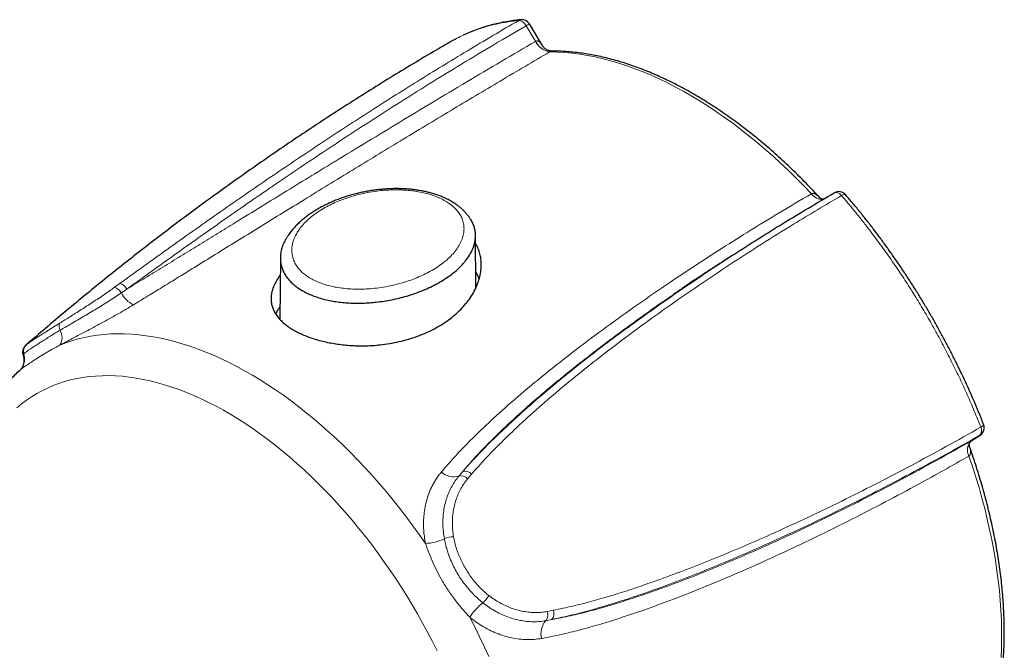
# Model space of a CAD drawing. Header units: millimetres. Extents: x 8 to 1010, y 12 to 2700.
# Tile 4 of 68: x 770 to 826, y 211 to 247. Entities that reach past the tile are written whole.
import ezdxf

# ---------------------------------------------------------------- set-up
doc = ezdxf.new("R2010")
doc.units = ezdxf.units.MM

msp = doc.modelspace()

# ---------------------------------------------------------------- linework, layer by layer
at = {"color": 7, "linetype": 'Continuous', "lineweight": 30}
for p, q in [((800.032, 245.336), (799.275, 246.598)), ((796.249, 231.696), (796.221, 234.633)), ((785.19, 233.372), (785.157, 229.89)), ((810.767, 233.525), (810.289, 233.216)), ((770.487, 227.013), (770.483, 227.009)), ((824.246, 223.017), (824.745, 223.341))]:
    msp.add_line(p, q, dxfattribs=at)
at = {"color": 8, "linetype": 'Continuous', "lineweight": 0}
for p, q in [((799.616, 245.618), (799.088, 246.497)), ((799.612, 245.615), (799.616, 245.618)), ((800.416, 245.019), (800.414, 245.018)), ((815.206, 236.986), (815.208, 236.987)), ((775.818, 231.7), (776.121, 231.919)), ((776.514, 231.596), (776.202, 231.383)), ((770.813, 228.429), (770.841, 228.452)), ((824.232, 223.009), (824.73, 223.331)), ((824.745, 223.341), (824.73, 223.331)), ((824.228, 223.006), (824.232, 223.009)), ((824.232, 223.009), (824.245, 223.018)), ((824.114, 222.153), (824.112, 222.153)), ((795.283, 221.022), (795.504, 221.284)), ((795.996, 221.127), (795.773, 220.864)), ((800.279, 213.359), (800.621, 213.424)), ((800.537, 212.902), (800.197, 212.837))]:
    msp.add_line(p, q, dxfattribs=at)
at = {"color": 8, "linetype": 'Continuous', "lineweight": 0, "flags": 128}
for points in [[(798.667, 246.796), (798.74, 246.827), (798.798, 246.838)], [(815.206, 236.986), (814.778, 237.436), (814.346, 237.875), (813.909, 238.304), (813.469, 238.721), (813.024, 239.128), (812.577, 239.522), (812.127, 239.905), (811.674, 240.276), (811.219, 240.634), (810.762, 240.98), (810.303, 241.313), (809.842, 241.632), (809.381, 241.939), (808.919, 242.232), (808.456, 242.511), (807.994, 242.776), (807.531, 243.027), (807.069, 243.264), (806.608, 243.486), (806.148, 243.694), (805.69, 243.887), (805.233, 244.066), (804.778, 244.229), (804.326, 244.377), (803.876, 244.51), (803.43, 244.628), (802.987, 244.73), (802.547, 244.817), (802.112, 244.888), (801.68, 244.944), (801.253, 244.985), (800.831, 245.009), (800.414, 245.018)], [(816.914, 236.887), (816.861, 236.942), (816.806, 236.989), (816.75, 237.026), (816.693, 237.052), (816.638, 237.068), (816.586, 237.071), (816.539, 237.063), (816.497, 237.044)], [(817.134, 236.941), (817.118, 236.952), (817.084, 236.955), (817.037, 236.945), (816.98, 236.922), (816.914, 236.887)], [(772.725, 228.427), (773.061, 228.558), (773.405, 228.674), (773.756, 228.775), (774.114, 228.861), (774.478, 228.933), (774.849, 228.989), (775.226, 229.03), (775.608, 229.057), (775.997, 229.068), (776.39, 229.064), (776.789, 229.045), (777.192, 229.011), (777.6, 228.962), (778.012, 228.897), (778.428, 228.818), (778.847, 228.724), (779.27, 228.615), (779.695, 228.491), (780.124, 228.353), (780.554, 228.2), (780.987, 228.032), (781.421, 227.85), (781.857, 227.654), (782.294, 227.444), (782.732, 227.22), (783.17, 226.982), (783.609, 226.73), (784.047, 226.465), (784.485, 226.187), (784.922, 225.895), (785.359, 225.591), (785.793, 225.274), (786.226, 224.945), (786.658, 224.603), (787.086, 224.25), (787.513, 223.885), (787.936, 223.508), (788.356, 223.121), (788.773, 222.722), (789.186, 222.313), (789.594, 221.894), (789.999, 221.464), (790.398, 221.025), (790.793, 220.577), (791.182, 220.119), (791.566, 219.653), (791.945, 219.179), (792.317, 218.696), (792.683, 218.205), (793.042, 217.708), (793.394, 217.203)], [(794.056, 211.127), (793.791, 211.656), (793.517, 212.181), (793.234, 212.703), (792.943, 213.22), (792.643, 213.733), (792.336, 214.241), (792.02, 214.743), (791.697, 215.239), (791.367, 215.729), (791.03, 216.213), (790.686, 216.689), (790.335, 217.158), (789.979, 217.62), (789.616, 218.073), (789.247, 218.518), (788.873, 218.955), (788.494, 219.382), (788.11, 219.8), (787.722, 220.208), (787.329, 220.606), (786.933, 220.994), (786.532, 221.371), (786.129, 221.737), (785.722, 222.092), (785.312, 222.436), (784.9, 222.767), (784.486, 223.087), (784.071, 223.395), (783.654, 223.69), (783.235, 223.972), (782.816, 224.242), (782.396, 224.498), (781.977, 224.741), (781.557, 224.971), (781.138, 225.187), (780.719, 225.389), (780.302, 225.577), (779.886, 225.751), (779.472, 225.911), (779.06, 226.056), (778.65, 226.187), (778.243, 226.303), (777.839, 226.404), (777.438, 226.491), (777.041, 226.563), (776.648, 226.62), (776.259, 226.662), (775.874, 226.689), (775.495, 226.701), (775.12, 226.698), (774.751, 226.68), (774.388, 226.647), (774.03, 226.599), (773.679, 226.536), (773.334, 226.458), (772.996, 226.366), (772.666, 226.259), (772.342, 226.137), (772.026, 226), (771.717, 225.849), (771.417, 225.684), (771.125, 225.504)], [(771.125, 225.504), (770.841, 225.311), (770.566, 225.103), (770.3, 224.882)], [(824.778, 223.789), (824.841, 223.829), (824.891, 223.865), (824.924, 223.898), (824.939, 223.925), (824.939, 223.943)], [(825.928, 210.75), (825.951, 211.271), (825.961, 211.799), (825.96, 212.334), (825.946, 212.876), (825.92, 213.424), (825.882, 213.979), (825.832, 214.539), (825.77, 215.104), (825.696, 215.674), (825.61, 216.249), (825.513, 216.827), (825.403, 217.41), (825.282, 217.995), (825.149, 218.584), (825.004, 219.175), (824.848, 219.768), (824.681, 220.363), (824.503, 220.959), (824.313, 221.555), (824.112, 222.153)], [(795.898, 213.032), (796.18, 212.482), (796.452, 211.928), (796.715, 211.371), (796.969, 210.811)]]:
    msp.add_lwpolyline(points, dxfattribs=at)
at = {"color": 8, "linetype": 'Continuous', "lineweight": 0}
for centre, radius, start, end in [((798.615, 246.276), 0.522, 25.0507, 84.2415), ((799.962, 245.098), 1.649, 114.6111, 121.9948), ((800.589, 246.091), 1.086, 205.9453, 260.7654), ((800.591, 246.087), 1.083, 205.7156, 260.6643), ((815.84, 237.46), 0.791, 216.7837, 271.7204), ((815.841, 237.462), 0.792, 216.8929, 271.9011), ((775.597, 231.041), 0.695, 29.4538, 71.4088), ((775.908, 231.26), 0.693, 29.0283, 72.0673), ((777.473, 231.994), 1.41, 205.6706, 245.5967), ((773.093, 229.489), 0.413, 153.629, 211.9744), ((772.024, 228.864), 0.826, 328.0415, 29.4863), ((771.165, 228.08), 0.494, 130.999, 196.3551), ((769.76, 227.658), 0.973, 324.9404, 16.8756), ((824.448, 223.592), 0.385, 317.2348, 30.7661), ((824.769, 222.498), 0.742, 136.7939, 207.7589), ((824.772, 222.498), 0.743, 136.5949, 207.6277), ((794.988, 221.966), 0.989, 225.9062, 287.3013), ((795.387, 220.505), 0.527, 42.9237, 101.4306), ((795.616, 220.786), 0.51, 41.8901, 102.685), ((793.233, 220.038), 2.84, 273.2628, 295.621), ((795.048, 215.982), 1.607, 92.485, 111.453), ((798.693, 211.249), 3.315, 128.3041, 147.4586), ((795.335, 215.271), 1.927, 312.5239, 328.3617), ((799.728, 213.179), 0.58, 323.8997, 18.071), ((800.091, 213.241), 0.56, 322.7653, 19.064), ((800.993, 212.117), 1.074, 137.8946, 195.3354)]:
    msp.add_arc(centre, radius, start, end, dxfattribs=at)
at = {"color": 7, "linetype": 'Continuous', "lineweight": 30}
for centre, start, end in [((798.846, 246.341), 30.9813, 95.5076), ((816.755, 236.616), 40.711, 120.1663), ((824.474, 223.76), 302.9467, 21.3628)]:
    msp.add_arc(centre, 0.5, start, end, dxfattribs=at)
at = {"color": 8, "linetype": 'Continuous', "lineweight": 0}
for points, knots in [([(776.121, 231.919), (776.364, 232.095), (776.85, 232.446), (777.572, 232.966), (778.289, 233.481), (779.24, 234.162), (780.418, 235), (781.822, 235.987), (783.217, 236.957), (784.607, 237.911), (785.993, 238.85), (787.376, 239.774), (788.755, 240.681), (790.142, 241.581), (791.537, 242.472), (792.942, 243.354), (794.344, 244.22), (795.765, 245.083), (797.207, 245.944), (798.18, 246.512), (798.667, 246.796)], [0, 0, 0, 0, 0.0305808, 0.061163, 0.091809, 0.1224556, 0.1837423, 0.2450318, 0.3064518, 0.3678726, 0.4294967, 0.4911212, 0.552797, 0.614473, 0.6776968, 0.7409207, 0.8041816, 0.8674426, 0.9337166, 1, 1, 1, 1]), ([(798.667, 246.796), (798.54, 246.782), (798.211, 246.747), (797.69, 246.661), (797.107, 246.53), (796.539, 246.366), (795.987, 246.167), (795.5, 245.959), (795.205, 245.805), (795.081, 245.739)], [0, 0, 0, 0, 0.098229, 0.255258, 0.412503, 0.570402, 0.728521, 0.885658, 1, 1, 1, 1]), ([(799.088, 246.497), (798.48, 246.142), (797.264, 245.432), (795.435, 244.332), (793.602, 243.206), (791.764, 242.051), (789.921, 240.868), (788.222, 239.756), (786.67, 238.721), (785.263, 237.77), (783.851, 236.802), (782.544, 235.895), (781.344, 235.052), (780.251, 234.279), (779.15, 233.494), (778.159, 232.783), (777.281, 232.15), (776.769, 231.781), (776.514, 231.596)], [0, 0, 0, 0, 0.082599, 0.165202, 0.2478, 0.330462, 0.41313, 0.49579, 0.558248, 0.620715, 0.683178, 0.745631, 0.793155, 0.840689, 0.888216, 0.93573, 0.967865, 1, 1, 1, 1]), ([(776.514, 231.596), (776.856, 231.805), (777.542, 232.223), (778.553, 232.842), (779.553, 233.457), (780.542, 234.067), (781.523, 234.671), (782.657, 235.37), (783.942, 236.162), (785.373, 237.042), (786.793, 237.913), (787.76, 238.504), (788.871, 239.183), (790.123, 239.945), (791.947, 241.05), (793.814, 242.175), (795.724, 243.317), (797.676, 244.477), (798.967, 245.236), (799.612, 245.615)], [0, 0, 0, 0, 0.040962, 0.081941, 0.122944, 0.163964, 0.204983, 0.245972, 0.307249, 0.368535, 0.429824, 0.491105, 0.494693, 0.575173, 0.655658, 0.736139, 0.824091, 0.912047, 1, 1, 1, 1]), ([(799.616, 245.618), (799.637, 245.626), (799.682, 245.645), (799.749, 245.63), (799.809, 245.599), (799.877, 245.545), (799.953, 245.458), (800.008, 245.381), (800.032, 245.337), (800.032, 245.336)], [0, 0, 0, 0, 0.1249188, 0.27121, 0.3901087, 0.5120284, 0.7522879, 0.9980816, 1, 1, 1, 1]), ([(800.414, 245.018), (799.951, 244.746), (799.024, 244.201), (797.625, 243.372), (796.22, 242.536), (794.808, 241.691), (793.389, 240.837), (791.992, 239.991), (790.616, 239.155), (789.262, 238.329), (787.9, 237.495), (786.587, 236.688), (785.323, 235.91), (784.109, 235.16), (782.885, 234.404), (781.677, 233.657), (780.485, 232.92), (779.437, 232.273), (778.509, 231.702), (777.705, 231.208), (777.162, 230.876), (776.89, 230.71)], [0, 0, 0, 0, 0.062022, 0.12405, 0.186078, 0.248105, 0.310157, 0.372208, 0.43047, 0.488731, 0.547023, 0.605315, 0.656245, 0.707175, 0.758151, 0.809127, 0.856769, 0.904411, 0.936274, 0.968141, 1, 1, 1, 1]), ([(800.518, 245.062), (800.515, 245.062), (800.506, 245.063), (800.475, 245.052), (800.434, 245.029), (800.416, 245.019)], [0, 0, 0, 0, 0.20454, 0.63651, 1, 1, 1, 1]), ([(786.905, 232.2), (787.004, 232.146), (787.202, 232.04), (787.538, 231.908), (787.894, 231.797), (788.27, 231.712), (788.659, 231.649), (789.07, 231.608), (789.499, 231.59), (789.941, 231.596), (790.41, 231.627), (790.9, 231.687), (791.405, 231.778), (791.877, 231.89), (792.316, 232.02), (792.72, 232.163), (793.106, 232.321), (793.488, 232.504), (793.861, 232.711), (794.218, 232.944), (794.541, 233.194), (794.83, 233.459), (795.079, 233.741), (795.285, 234.037), (795.441, 234.342), (795.539, 234.645), (795.579, 234.94), (795.567, 235.227), (795.502, 235.496), (795.391, 235.745), (795.242, 235.972), (795.05, 236.189), (794.813, 236.392), (794.534, 236.577), (794.227, 236.738), (793.899, 236.872), (793.559, 236.981), (793.196, 237.071), (792.814, 237.139), (792.419, 237.186), (791.997, 237.213), (791.554, 237.216), (791.092, 237.193), (790.606, 237.144), (790.101, 237.063), (789.584, 236.949), (789.106, 236.812), (788.667, 236.659), (788.266, 236.493), (787.888, 236.31), (787.521, 236.103), (787.171, 235.872), (786.844, 235.615), (786.556, 235.343), (786.324, 235.074), (786.144, 234.812), (786.009, 234.559), (785.91, 234.301), (785.848, 234.032), (785.83, 233.754), (785.863, 233.469), (785.946, 233.202), (786.074, 232.957), (786.237, 232.734), (786.433, 232.533), (786.656, 232.353), (786.822, 232.251), (786.905, 232.2)], [0, 0, 0, 0, 0.013279, 0.026605, 0.039889, 0.053115, 0.066381, 0.079616, 0.094106, 0.108633, 0.123132, 0.140409, 0.157729, 0.175016, 0.190491, 0.20601, 0.221532, 0.237012, 0.254664, 0.272375, 0.290084, 0.307732, 0.325874, 0.344099, 0.362308, 0.380427, 0.396785, 0.413183, 0.429525, 0.443374, 0.457262, 0.471101, 0.485007, 0.498965, 0.512869, 0.525581, 0.538333, 0.55105, 0.564241, 0.577468, 0.590667, 0.605834, 0.62104, 0.636216, 0.654371, 0.672571, 0.690735, 0.706881, 0.723074, 0.739269, 0.755418, 0.773429, 0.791506, 0.809577, 0.82758, 0.84245, 0.857368, 0.872278, 0.887135, 0.903173, 0.919251, 0.935274, 0.948886, 0.962536, 0.976138, 0.988069, 1, 1, 1, 1]), ([(794.3, 221.255), (794.535, 221.529), (795.006, 222.076), (795.753, 222.856), (796.651, 223.741), (797.709, 224.722), (798.933, 225.789), (800.184, 226.822), (801.602, 227.943), (803.188, 229.145), (804.948, 230.419), (806.665, 231.612), (808.333, 232.732), (809.949, 233.783), (811.633, 234.845), (813.384, 235.916), (814.599, 236.629), (815.206, 236.986)], [0, 0, 0, 0, 0.040761, 0.081536, 0.122307, 0.183817, 0.245343, 0.30688, 0.368403, 0.451097, 0.5338, 0.616498, 0.690214, 0.763933, 0.83765, 0.918825, 1, 1, 1, 1]), ([(816.914, 236.887), (816.46, 236.621), (815.553, 236.09), (814.045, 235.177), (812.393, 234.148), (810.598, 232.99), (808.812, 231.795), (807.037, 230.564), (805.275, 229.292), (803.671, 228.081), (802.22, 226.941), (800.924, 225.878), (799.649, 224.778), (798.534, 223.758), (797.576, 222.829), (796.766, 222), (796.252, 221.418), (795.996, 221.127)], [0, 0, 0, 0, 0.061938, 0.123876, 0.206479, 0.289087, 0.37169, 0.454389, 0.537093, 0.619789, 0.682714, 0.745653, 0.808582, 0.871494, 0.914331, 0.957173, 1, 1, 1, 1]), ([(815.208, 236.987), (815.229, 236.995), (815.276, 237.015), (815.354, 237.002), (815.426, 236.973), (815.511, 236.922), (815.603, 236.849), (815.667, 236.78), (815.696, 236.749)], [0, 0, 0, 0, 0.1328686, 0.2907693, 0.41665, 0.5457644, 0.7941604, 1, 1, 1, 1]), ([(824.778, 223.789), (824.703, 223.979), (824.507, 224.473), (824.172, 225.268), (823.768, 226.174), (823.341, 227.077), (822.894, 227.973), (822.426, 228.86), (821.939, 229.738), (821.433, 230.605), (820.905, 231.467), (820.356, 232.323), (819.784, 233.17), (819.196, 234.002), (818.66, 234.725), (818.182, 235.345), (817.766, 235.868), (817.344, 236.383), (817.057, 236.719), (816.914, 236.887)], [0, 0, 0, 0, 0.040384, 0.104986, 0.169588, 0.234548, 0.299509, 0.364268, 0.429071, 0.493875, 0.558633, 0.624881, 0.691177, 0.757472, 0.82372, 0.867733, 0.911747, 0.955874, 1, 1, 1, 1]), ([(772.724, 229.672), (772.818, 229.731), (773.007, 229.849), (773.307, 230.036), (773.617, 230.231), (773.937, 230.434), (774.26, 230.641), (774.587, 230.854), (774.917, 231.073), (775.234, 231.288), (775.536, 231.497), (775.724, 231.632), (775.818, 231.7)], [0, 0, 0, 0, 0.098626, 0.197254, 0.298598, 0.399942, 0.501201, 0.602458, 0.706645, 0.810829, 0.905117, 1, 1, 1, 1]), ([(776.202, 231.383), (776.092, 231.309), (775.87, 231.161), (775.522, 230.937), (775.164, 230.711), (774.802, 230.488), (774.441, 230.271), (774.083, 230.057), (773.726, 229.846), (773.38, 229.644), (773.051, 229.451), (772.846, 229.331), (772.743, 229.27)], [0, 0, 0, 0, 0.099233, 0.199158, 0.301244, 0.404069, 0.503299, 0.603198, 0.705205, 0.807942, 0.903664, 1, 1, 1, 1]), ([(807.37, 231.263), (807.116, 231.089), (806.425, 230.614), (805.306, 229.816), (804.016, 228.87), (802.735, 227.898), (801.467, 226.897), (800.213, 225.865), (798.984, 224.8), (797.982, 223.878), (797.196, 223.113), (796.616, 222.521), (796.048, 221.915), (795.686, 221.494), (795.504, 221.284)], [0, 0, 0, 0, 0.059634, 0.162841, 0.266112, 0.369383, 0.473783, 0.578181, 0.682755, 0.787325, 0.840446, 0.893566, 0.946784, 1, 1, 1, 1]), ([(776.89, 230.71), (776.755, 230.628), (776.485, 230.465), (776.059, 230.219), (775.621, 229.972), (775.177, 229.729), (774.736, 229.491), (774.297, 229.258), (773.859, 229.027), (773.448, 228.811), (773.068, 228.61), (772.84, 228.488), (772.725, 228.427)], [0, 0, 0, 0, 0.100845, 0.20238, 0.306101, 0.410581, 0.511428, 0.612986, 0.716817, 0.821449, 0.910463, 1, 1, 1, 1]), ([(770.841, 228.452), (770.859, 228.466), (770.895, 228.494), (770.98, 228.555), (771.088, 228.63), (771.22, 228.72), (771.373, 228.821), (771.548, 228.935), (771.745, 229.061), (771.944, 229.186), (772.138, 229.308), (772.322, 229.423), (772.517, 229.544), (772.655, 229.629), (772.724, 229.672)], [0, 0, 0, 0, 0.087009, 0.174636, 0.264063, 0.354053, 0.444462, 0.535393, 0.627958, 0.721091, 0.790108, 0.859388, 0.929534, 1, 1, 1, 1]), ([(795.504, 221.284), (795.688, 221.492), (796.056, 221.908), (796.63, 222.509), (797.215, 223.098), (798.011, 223.864), (799.026, 224.793), (800.273, 225.868), (801.539, 226.911), (802.825, 227.925), (803.915, 228.759), (804.58, 229.246), (804.808, 229.413)], [0, 0, 0, 0, 0.066259, 0.132521, 0.198916, 0.265312, 0.398091, 0.530876, 0.663936, 0.796998, 0.930485, 1, 1, 1, 1]), ([(772.743, 229.27), (772.647, 229.213), (772.452, 229.098), (772.181, 228.931), (771.924, 228.77), (771.689, 228.62), (771.475, 228.483), (771.283, 228.359), (771.111, 228.246), (770.976, 228.156), (770.873, 228.084), (770.796, 228.029), (770.733, 227.98), (770.705, 227.954), (770.691, 227.941)], [0, 0, 0, 0, 0.089663, 0.179964, 0.272181, 0.365019, 0.454667, 0.544853, 0.636722, 0.729177, 0.796494, 0.86381, 0.931637, 1, 1, 1, 1]), ([(772.725, 228.427), (772.581, 228.35), (772.29, 228.197), (771.901, 227.966), (771.54, 227.743), (771.222, 227.539), (770.945, 227.356), (770.712, 227.193), (770.556, 227.08), (770.497, 227.023), (770.487, 227.013)], [0, 0, 0, 0, 0.139876, 0.280846, 0.424798, 0.569656, 0.702672, 0.836393, 0.972488, 1, 1, 1, 1]), ([(770.691, 227.941), (770.677, 227.925), (770.649, 227.894), (770.649, 227.881), (770.649, 227.874)], [0, 0, 0, 0, 0.519539, 1, 1, 1, 1]), ([(800.621, 213.424), (800.987, 213.5), (801.718, 213.654), (802.798, 213.932), (803.867, 214.24), (804.923, 214.574), (805.969, 214.93), (807.175, 215.362), (808.539, 215.878), (810.054, 216.485), (811.551, 217.117), (812.568, 217.565), (813.732, 218.089), (815.04, 218.692), (816.932, 219.604), (818.861, 220.572), (820.823, 221.597), (822.82, 222.678), (824.125, 223.419), (824.778, 223.789)], [0, 0, 0, 0, 0.040897, 0.081812, 0.12275, 0.163707, 0.204661, 0.245585, 0.306764, 0.367952, 0.429143, 0.490326, 0.494067, 0.574364, 0.654668, 0.734968, 0.82331, 0.911657, 1, 1, 1, 1]), ([(824.73, 223.331), (824.272, 223.07), (823.356, 222.549), (821.808, 221.696), (820.085, 220.773), (818.18, 219.789), (816.248, 218.828), (814.288, 217.894), (812.299, 216.989), (810.442, 216.189), (808.723, 215.487), (807.148, 214.879), (805.552, 214.307), (804.105, 213.834), (802.814, 213.452), (801.686, 213.15), (800.92, 212.984), (800.537, 212.902)], [0, 0, 0, 0, 0.0619507, 0.1239014, 0.2065216, 0.2891465, 0.3717659, 0.4544798, 0.5371994, 0.6199103, 0.6828252, 0.7457545, 0.8086745, 0.8715767, 0.9143862, 0.9572007, 1, 1, 1, 1]), ([(800.537, 212.902), (800.889, 212.97), (801.594, 213.108), (802.636, 213.365), (803.669, 213.652), (804.691, 213.967), (805.705, 214.305), (806.878, 214.717), (808.205, 215.212), (809.683, 215.799), (811.147, 216.412), (812.144, 216.849), (813.287, 217.361), (814.573, 217.952), (816.442, 218.852), (818.349, 219.809), (820.293, 220.824), (822.274, 221.897), (823.577, 222.637), (824.228, 223.006)], [0, 0, 0, 0, 0.040962, 0.081941, 0.122944, 0.163964, 0.204983, 0.245972, 0.307249, 0.368535, 0.429824, 0.491105, 0.494693, 0.575173, 0.655658, 0.736139, 0.824091, 0.912047, 1, 1, 1, 1]), ([(824.138, 222.694), (824.152, 222.652), (824.183, 222.562), (824.204, 222.445), (824.208, 222.347), (824.199, 222.271), (824.172, 222.199), (824.132, 222.168), (824.114, 222.153)], [0, 0, 0, 0, 0.213357, 0.462863, 0.587067, 0.713825, 0.869231, 1, 1, 1, 1]), ([(824.112, 222.153), (823.645, 221.886), (822.709, 221.354), (821.135, 220.485), (819.388, 219.55), (817.463, 218.556), (815.558, 217.612), (813.673, 216.715), (811.81, 215.867), (810.005, 215.089), (808.261, 214.378), (806.579, 213.736), (805.126, 213.226), (803.909, 212.831), (802.936, 212.536), (801.954, 212.267), (800.963, 212.026), (800.293, 211.897), (799.958, 211.833)], [0, 0, 0, 0, 0.062025, 0.12405, 0.206768, 0.289489, 0.372207, 0.449908, 0.527613, 0.605312, 0.673249, 0.741191, 0.809122, 0.847295, 0.885488, 0.923676, 0.961846, 1, 1, 1, 1]), ([(793.394, 217.203), (793.371, 217.333), (793.326, 217.594), (793.291, 217.984), (793.28, 218.373), (793.299, 218.772), (793.35, 219.176), (793.438, 219.586), (793.562, 219.984), (793.704, 220.321), (793.847, 220.601), (793.984, 220.828), (794.133, 221.048), (794.245, 221.186), (794.3, 221.255)], [0, 0, 0, 0, 0.085624, 0.171249, 0.258771, 0.346294, 0.443748, 0.541202, 0.641312, 0.741423, 0.805705, 0.869988, 0.934994, 1, 1, 1, 1]), ([(794.46, 217.477), (794.44, 217.608), (794.399, 217.871), (794.375, 218.266), (794.381, 218.66), (794.419, 219.045), (794.489, 219.418), (794.59, 219.777), (794.723, 220.126), (794.885, 220.451), (795.07, 220.752), (795.212, 220.932), (795.283, 221.022)], [0, 0, 0, 0, 0.099471, 0.199636, 0.301966, 0.405034, 0.504502, 0.604643, 0.706914, 0.809926, 0.904663, 1, 1, 1, 1]), ([(795.773, 220.864), (795.705, 220.777), (795.568, 220.604), (795.394, 220.319), (795.242, 220.014), (795.119, 219.693), (795.024, 219.361), (794.957, 219.017), (794.918, 218.66), (794.91, 218.3), (794.927, 217.941), (794.961, 217.706), (794.978, 217.587)], [0, 0, 0, 0, 0.098641, 0.197284, 0.298727, 0.400173, 0.500062, 0.599952, 0.702623, 0.805294, 0.902333, 1, 1, 1, 1]), ([(795.898, 213.032), (795.759, 213.183), (795.482, 213.485), (795.086, 213.975), (794.713, 214.492), (794.377, 215.022), (794.081, 215.556), (793.821, 216.093), (793.589, 216.644), (793.459, 217.017), (793.394, 217.203)], [0, 0, 0, 0, 0.126545, 0.253122, 0.383268, 0.513421, 0.633627, 0.753827, 0.876928, 1, 1, 1, 1]), ([(796.638, 213.851), (796.54, 213.932), (796.343, 214.095), (796.062, 214.369), (795.795, 214.665), (795.547, 214.979), (795.322, 215.306), (795.118, 215.646), (794.935, 216), (794.789, 216.334), (794.676, 216.64), (794.589, 216.916), (794.515, 217.196), (794.479, 217.384), (794.46, 217.477)], [0, 0, 0, 0, 0.089979, 0.179964, 0.272489, 0.365018, 0.454935, 0.544852, 0.637016, 0.729177, 0.796365, 0.863551, 0.931776, 1, 1, 1, 1]), ([(794.978, 217.587), (794.999, 217.476), (795.041, 217.255), (795.137, 216.922), (795.256, 216.591), (795.4, 216.263), (795.564, 215.941), (795.751, 215.626), (795.958, 215.32), (796.166, 215.051), (796.368, 214.819), (796.56, 214.621), (796.761, 214.432), (796.905, 214.318), (796.976, 214.26)], [0, 0, 0, 0, 0.087314, 0.174636, 0.26434, 0.354052, 0.444722, 0.535393, 0.628244, 0.721091, 0.790241, 0.859389, 0.929696, 1, 1, 1, 1]), ([(800.197, 212.837), (800.078, 212.819), (799.838, 212.783), (799.47, 212.771), (799.096, 212.793), (798.722, 212.85), (798.353, 212.941), (797.989, 213.064), (797.628, 213.22), (797.28, 213.406), (796.948, 213.615), (796.741, 213.772), (796.638, 213.851)], [0, 0, 0, 0, 0.099233, 0.199158, 0.301244, 0.404069, 0.503299, 0.603198, 0.705205, 0.807942, 0.903664, 1, 1, 1, 1]), ([(796.976, 214.26), (797.074, 214.187), (797.271, 214.042), (797.583, 213.853), (797.907, 213.687), (798.242, 213.548), (798.583, 213.438), (798.932, 213.358), (799.285, 213.309), (799.63, 213.295), (799.963, 213.309), (800.174, 213.342), (800.279, 213.359)], [0, 0, 0, 0, 0.098626, 0.197254, 0.298598, 0.399942, 0.501201, 0.602458, 0.706645, 0.810829, 0.905117, 1, 1, 1, 1]), ([(799.958, 211.833), (799.819, 211.812), (799.542, 211.771), (799.116, 211.759), (798.684, 211.787), (798.251, 211.858), (797.825, 211.969), (797.403, 212.12), (796.984, 212.311), (796.592, 212.533), (796.228, 212.773), (796.008, 212.946), (795.898, 213.032)], [0, 0, 0, 0, 0.10119, 0.20238, 0.306481, 0.41058, 0.511784, 0.612986, 0.717218, 0.821448, 0.910463, 1, 1, 1, 1])]:
    msp.add_open_spline(points, degree=3, knots=knots, dxfattribs=at)
at = {"color": 7, "linetype": 'Continuous', "lineweight": 30}
for points, knots in [([(798.798, 246.837), (798.749, 246.833), (798.568, 246.817), (798.26, 246.775), (797.874, 246.711), (797.496, 246.634), (797.125, 246.543), (796.76, 246.439), (796.401, 246.321), (796.049, 246.189), (795.755, 246.069), (795.581, 245.987), (795.521, 245.959)], [0, 0, 0, 0, 0.041842, 0.15479, 0.268107, 0.380624, 0.492051, 0.603758, 0.715679, 0.827749, 0.939904, 1, 1, 1, 1]), ([(794.768, 245.569), (794.566, 245.452), (793.927, 245.08), (792.857, 244.444), (791.558, 243.656), (790.268, 242.856), (788.986, 242.043), (787.711, 241.217), (786.445, 240.379), (785.187, 239.529), (783.937, 238.667), (782.696, 237.792), (781.463, 236.905), (780.238, 236.006), (779.022, 235.095), (777.815, 234.172), (776.617, 233.237), (775.427, 232.29), (774.247, 231.332), (773.075, 230.361), (771.93, 229.395), (771.18, 228.746), (770.813, 228.429)], [0, 0, 0, 0, 0.023702, 0.075206, 0.126709, 0.178209, 0.229707, 0.281205, 0.332702, 0.384199, 0.435697, 0.487196, 0.538696, 0.590199, 0.641704, 0.693212, 0.744725, 0.796242, 0.847764, 0.899291, 0.950825, 1, 1, 1, 1]), ([(795.081, 245.739), (795.034, 245.716), (794.927, 245.664), (794.826, 245.601), (794.77, 245.566)], [0, 0, 0, 0, 0.441395, 1, 1, 1, 1]), ([(800.517, 245.064), (800.504, 245.063), (800.469, 245.063), (800.399, 245.075), (800.315, 245.1), (800.233, 245.141), (800.166, 245.187), (800.109, 245.237), (800.062, 245.289), (800.042, 245.322), (800.033, 245.337)], [0, 0, 0, 0, 0.079587, 0.216213, 0.360427, 0.507762, 0.628796, 0.749375, 0.886224, 1, 1, 1, 1]), ([(815.699, 236.747), (815.668, 236.782), (815.506, 236.96), (815.209, 237.274), (814.808, 237.689), (814.403, 238.095), (813.994, 238.491), (813.582, 238.877), (813.167, 239.253), (812.748, 239.62), (812.327, 239.976), (811.904, 240.322), (811.478, 240.657), (811.05, 240.981), (810.621, 241.294), (810.19, 241.595), (809.758, 241.885), (809.325, 242.164), (808.891, 242.431), (808.456, 242.685), (808.022, 242.928), (807.587, 243.158), (807.153, 243.375), (806.719, 243.58), (806.286, 243.773), (805.853, 243.952), (805.423, 244.118), (804.993, 244.271), (804.566, 244.411), (804.141, 244.538), (803.717, 244.651), (803.297, 244.751), (802.879, 244.837), (802.465, 244.909), (802.054, 244.968), (801.647, 245.013), (801.243, 245.044), (800.867, 245.061), (800.627, 245.062), (800.518, 245.062)], [0, 0, 0, 0, 0.006581, 0.034292, 0.062005, 0.089722, 0.117442, 0.145165, 0.172892, 0.200623, 0.228357, 0.256094, 0.283836, 0.311582, 0.339331, 0.367084, 0.39484, 0.4226, 0.450363, 0.478128, 0.505896, 0.533666, 0.561436, 0.589207, 0.616977, 0.644745, 0.67251, 0.70027, 0.728023, 0.755769, 0.783504, 0.811227, 0.838934, 0.866625, 0.894296, 0.921944, 0.949568, 0.977163, 1, 1, 1, 1]), ([(795.899, 235.619), (795.869, 235.662), (795.802, 235.759), (795.683, 235.901), (795.544, 236.047), (795.393, 236.184), (795.231, 236.314), (795.058, 236.437), (794.872, 236.552), (794.675, 236.661), (794.468, 236.761), (794.252, 236.852), (794.029, 236.935), (793.801, 237.008), (793.567, 237.072), (793.327, 237.127), (793.079, 237.174), (792.823, 237.213), (792.561, 237.244), (792.294, 237.266), (792.021, 237.279), (791.745, 237.283), (791.466, 237.279), (791.184, 237.265), (790.899, 237.243), (790.611, 237.211), (790.322, 237.17), (790.031, 237.12), (789.741, 237.061), (789.451, 236.992), (789.162, 236.913), (788.876, 236.825), (788.593, 236.728), (788.314, 236.621), (788.041, 236.505), (787.774, 236.38), (787.514, 236.246), (787.262, 236.103), (787.02, 235.952), (786.787, 235.793), (786.567, 235.626), (786.358, 235.452), (786.164, 235.271), (785.983, 235.084), (785.818, 234.892), (785.7, 234.742), (785.643, 234.654), (785.63, 234.635)], [0, 0, 0, 0, 0.01517, 0.034189, 0.053287, 0.072493, 0.091203, 0.110488, 0.1301, 0.149938, 0.169905, 0.189904, 0.209859, 0.229722, 0.2494, 0.269123, 0.289375, 0.309881, 0.330659, 0.351717, 0.373051, 0.394644, 0.416435, 0.438468, 0.46101, 0.483899, 0.50715, 0.530762, 0.554724, 0.579035, 0.603726, 0.628777, 0.654108, 0.679706, 0.70555, 0.731612, 0.757857, 0.784242, 0.810719, 0.837225, 0.863673, 0.890008, 0.916156, 0.942089, 0.967705, 0.992876, 1, 1, 1, 1]), ([(804.808, 229.413), (805.017, 229.568), (805.663, 230.046), (806.756, 230.822), (808.095, 231.752), (809.451, 232.666), (810.825, 233.567), (812.204, 234.448), (813.609, 235.322), (815.04, 236.19), (816.011, 236.759), (816.497, 237.044)], [0, 0, 0, 0, 0.0549019, 0.1695536, 0.2842057, 0.4016481, 0.5190908, 0.6366009, 0.7541112, 0.877047, 1, 1, 1, 1]), ([(815.9, 236.692), (815.898, 236.691), (815.875, 236.688), (815.826, 236.693), (815.773, 236.706), (815.732, 236.725), (815.709, 236.74), (815.698, 236.75), (815.697, 236.75), (815.697, 236.75)], [0, 0, 0, 0, 0.015094, 0.240009, 0.470509, 0.616743, 0.75602, 0.891017, 1, 1, 1, 1]), ([(824.938, 223.942), (824.904, 224.03), (824.795, 224.31), (824.601, 224.784), (824.358, 225.36), (824.106, 225.932), (823.846, 226.5), (823.577, 227.067), (823.3, 227.632), (823.013, 228.196), (822.718, 228.757), (822.416, 229.315), (822.105, 229.869), (821.788, 230.418), (821.464, 230.962), (821.133, 231.499), (820.796, 232.03), (820.453, 232.554), (820.104, 233.073), (819.747, 233.587), (819.383, 234.096), (819.013, 234.599), (818.637, 235.095), (818.255, 235.586), (817.867, 236.068), (817.493, 236.521), (817.247, 236.809), (817.134, 236.941)], [0, 0, 0, 0, 0.018698, 0.060048, 0.101581, 0.142526, 0.183462, 0.224528, 0.265699, 0.306947, 0.348245, 0.389565, 0.430873, 0.472135, 0.513323, 0.55441, 0.595368, 0.636159, 0.676991, 0.718077, 0.759135, 0.800199, 0.841294, 0.882452, 0.923754, 0.964858, 1, 1, 1, 1]), ([(787.628, 231.033), (787.742, 231.005), (787.97, 230.949), (788.329, 230.887), (788.699, 230.841), (789.076, 230.812), (789.458, 230.8), (789.842, 230.803), (790.228, 230.822), (790.633, 230.86), (791.054, 230.916), (791.488, 230.993), (791.915, 231.088), (792.354, 231.206), (792.801, 231.35), (793.25, 231.521), (793.68, 231.711), (794.1, 231.926), (794.469, 232.148), (794.79, 232.369), (795.09, 232.605), (795.334, 232.828), (795.527, 233.034), (795.702, 233.242), (795.89, 233.51), (796.035, 233.789), (796.123, 234.019), (796.173, 234.195), (796.21, 234.392), (796.226, 234.609), (796.211, 234.845), (796.162, 235.083), (796.076, 235.315), (795.987, 235.495), (795.916, 235.592), (795.897, 235.618)], [0, 0, 0, 0, 0.0263187, 0.0528288, 0.0797098, 0.1067632, 0.1337908, 0.1609656, 0.1884236, 0.2160148, 0.2478289, 0.2799813, 0.312296, 0.3449356, 0.382552, 0.4206038, 0.4588673, 0.4975622, 0.5397855, 0.5718229, 0.6039828, 0.647548, 0.6694383, 0.6906144, 0.7331707, 0.7765039, 0.7985698, 0.8206959, 0.8429479, 0.8719285, 0.9012732, 0.9308111, 0.9607625, 0.9897522, 1, 1, 1, 1]), ([(785.635, 234.632), (785.599, 234.584), (785.523, 234.48), (785.419, 234.285), (785.314, 234.05), (785.233, 233.781), (785.189, 233.506), (785.187, 233.246), (785.22, 233.003), (785.281, 232.777), (785.375, 232.553), (785.502, 232.335), (785.661, 232.127), (785.853, 231.927), (786.08, 231.737), (786.327, 231.567), (786.59, 231.419), (786.86, 231.291), (787.153, 231.176), (787.412, 231.092), (787.574, 231.048), (787.628, 231.033)], [0, 0, 0, 0, 0.0373646, 0.0812457, 0.1454172, 0.2103914, 0.2757998, 0.342139, 0.395943, 0.450072, 0.5049333, 0.5602129, 0.6140948, 0.6684278, 0.7237452, 0.7795967, 0.8276741, 0.8761147, 0.92529, 0.9748291, 1, 1, 1, 1]), ([(785.181, 232.375), (785.177, 232.371), (785.093, 232.268), (784.972, 232.071), (784.822, 231.784), (784.725, 231.511), (784.671, 231.245), (784.661, 230.995), (784.689, 230.753), (784.752, 230.527), (784.849, 230.31), (784.978, 230.101), (785.143, 229.896), (785.342, 229.7), (785.57, 229.516), (785.816, 229.35), (786.081, 229.198), (786.361, 229.059), (786.665, 228.93), (786.988, 228.814), (787.325, 228.711), (787.674, 228.622), (788.037, 228.546), (788.418, 228.483), (788.812, 228.435), (789.218, 228.403), (789.631, 228.388), (790.061, 228.39), (790.506, 228.412), (790.996, 228.46), (791.513, 228.538), (792.047, 228.651), (792.564, 228.795), (793.06, 228.967), (793.533, 229.167), (793.979, 229.392), (794.398, 229.643), (794.787, 229.917), (795.144, 230.213), (795.466, 230.527), (795.752, 230.861), (795.998, 231.209), (796.203, 231.571), (796.361, 231.935), (796.471, 232.299), (796.534, 232.646), (796.553, 232.983), (796.532, 233.296), (796.476, 233.596), (796.38, 233.879), (796.296, 234.077), (796.232, 234.176), (796.225, 234.186)], [0, 0, 0, 0, 0.0010442, 0.0260426, 0.0491528, 0.0724203, 0.0937046, 0.1151335, 0.1346999, 0.1543993, 0.1725244, 0.1907731, 0.209436, 0.2282533, 0.2458473, 0.2635827, 0.2797169, 0.2959632, 0.3125603, 0.3292763, 0.3455257, 0.3618785, 0.3785409, 0.395303, 0.4128149, 0.4304276, 0.4483354, 0.4663361, 0.486373, 0.5065222, 0.5311095, 0.5558766, 0.580461, 0.6052037, 0.6297864, 0.6545148, 0.6790965, 0.7038182, 0.7283997, 0.7531217, 0.7777039, 0.8024339, 0.8270178, 0.8517656, 0.874732, 0.8978544, 0.9187588, 0.9398046, 0.9588541, 0.9780326, 0.9976518, 1, 1, 1, 1]), ([(810.29, 233.214), (809.942, 232.988), (809.15, 232.473), (808.177, 231.822), (807.555, 231.391), (807.37, 231.263)], [0, 0, 0, 0, 0.354561, 0.808346, 1, 1, 1, 1]), ([(796.427, 232.178), (796.405, 232.239), (796.355, 232.372), (796.281, 232.497), (796.24, 232.564)], [0, 0, 0, 0, 0.46018, 1, 1, 1, 1]), ([(785.163, 230.586), (785.123, 230.531), (785.026, 230.401), (784.963, 230.27), (784.926, 230.194)], [0, 0, 0, 0, 0.421536, 1, 1, 1, 1]), ([(770.814, 228.429), (770.808, 228.424), (770.796, 228.414), (770.777, 228.395), (770.756, 228.374), (770.734, 228.348), (770.709, 228.315), (770.682, 228.271), (770.657, 228.217), (770.636, 228.152), (770.623, 228.079), (770.622, 228.002), (770.63, 227.932), (770.644, 227.89), (770.65, 227.874)], [0, 0, 0, 0, 0.125618, 0.226245, 0.303598, 0.372419, 0.439055, 0.507072, 0.582661, 0.666121, 0.754501, 0.846056, 0.939669, 1, 1, 1, 1]), ([(770.647, 227.873), (770.652, 227.857), (770.671, 227.805), (770.688, 227.716), (770.698, 227.612), (770.696, 227.513), (770.686, 227.423), (770.668, 227.343), (770.646, 227.273), (770.622, 227.215), (770.599, 227.167), (770.577, 227.129), (770.563, 227.108), (770.559, 227.102), (770.558, 227.101)], [0, 0, 0, 0, 0.04731, 0.147791, 0.245991, 0.341875, 0.435411, 0.52681, 0.616778, 0.706605, 0.797694, 0.891732, 0.99056, 1, 1, 1, 1]), ([(770.556, 227.099), (770.547, 227.086), (770.527, 227.059), (770.504, 227.033), (770.488, 227.017), (770.48, 227.01), (770.481, 227.011), (770.481, 227.011)], [0, 0, 0, 0, 0.226115, 0.456266, 0.690318, 0.933536, 1, 1, 1, 1]), ([(770.486, 227.015), (770.396, 226.935), (770.214, 226.771), (769.951, 226.511), (769.694, 226.237), (769.445, 225.951), (769.205, 225.653), (768.975, 225.344), (768.754, 225.023), (768.543, 224.691), (768.341, 224.347), (768.149, 223.993), (767.968, 223.628), (767.797, 223.252), (767.636, 222.866), (767.486, 222.47), (767.346, 222.064), (767.218, 221.648), (767.1, 221.224), (766.994, 220.791), (766.898, 220.349), (766.815, 219.899), (766.742, 219.442), (766.681, 218.977), (766.631, 218.505), (766.592, 218.027), (766.565, 217.542), (766.549, 217.052), (766.545, 216.556), (766.552, 216.054), (766.569, 215.548), (766.599, 215.038), (766.639, 214.523), (766.69, 214.004), (766.752, 213.482), (766.825, 212.957), (766.909, 212.429), (767.003, 211.899), (767.108, 211.366), (767.223, 210.832), (767.349, 210.295), (767.485, 209.758), (767.631, 209.22), (767.787, 208.681), (767.954, 208.142), (768.129, 207.603), (768.315, 207.064), (768.51, 206.526), (768.715, 205.989), (768.928, 205.453), (769.151, 204.919), (769.383, 204.387), (769.623, 203.858), (769.873, 203.33), (770.13, 202.806), (770.396, 202.285), (770.671, 201.767), (770.953, 201.254), (771.243, 200.744), (771.541, 200.239), (771.846, 199.739), (772.159, 199.244), (772.478, 198.754), (772.805, 198.27), (773.138, 197.791), (773.478, 197.319), (773.824, 196.854), (774.176, 196.396), (774.534, 195.944), (774.898, 195.5), (775.267, 195.064), (775.642, 194.636), (776.022, 194.215), (776.407, 193.804), (776.796, 193.401), (777.19, 193.007), (777.588, 192.623), (777.99, 192.248), (778.396, 191.882), (778.806, 191.527), (779.219, 191.182), (779.635, 190.848), (780.054, 190.524), (780.475, 190.212), (780.899, 189.91), (781.326, 189.62), (781.754, 189.342), (782.184, 189.075), (782.616, 188.821), (783.049, 188.579), (783.482, 188.35), (783.917, 188.133), (784.352, 187.929), (784.787, 187.739), (785.222, 187.562), (785.656, 187.398), (786.09, 187.248), (786.522, 187.112), (786.953, 186.99), (787.382, 186.883), (787.809, 186.789), (788.233, 186.71), (788.655, 186.645), (789.073, 186.595), (789.487, 186.559), (789.897, 186.538), (790.304, 186.532), (790.705, 186.539), (791.101, 186.561), (791.492, 186.598), (791.877, 186.648), (792.257, 186.712), (792.63, 186.791), (792.997, 186.883), (793.358, 186.988), (793.711, 187.108), (793.982, 187.209), (794.133, 187.275), (794.17, 187.291)], [0, 0, 0, 0, 0.007944, 0.01613, 0.024343, 0.032585, 0.040859, 0.049169, 0.057515, 0.0659, 0.074323, 0.082786, 0.091288, 0.099827, 0.108402, 0.117012, 0.125653, 0.134323, 0.143019, 0.151738, 0.160478, 0.169235, 0.178006, 0.18679, 0.195583, 0.204383, 0.213189, 0.221997, 0.230808, 0.239619, 0.248428, 0.257236, 0.266041, 0.274842, 0.28364, 0.292434, 0.301223, 0.310007, 0.318787, 0.327562, 0.336332, 0.345098, 0.35386, 0.362617, 0.37137, 0.380119, 0.388864, 0.397606, 0.406344, 0.41508, 0.423813, 0.432544, 0.441273, 0.45, 0.458725, 0.467449, 0.476172, 0.484895, 0.493617, 0.50234, 0.511062, 0.519785, 0.528509, 0.537234, 0.545961, 0.554689, 0.563419, 0.572151, 0.580886, 0.589624, 0.598365, 0.60711, 0.615858, 0.62461, 0.633367, 0.642128, 0.650894, 0.659664, 0.66844, 0.67722, 0.686006, 0.694798, 0.703594, 0.712396, 0.721203, 0.730015, 0.738831, 0.747651, 0.756474, 0.7653, 0.774127, 0.782955, 0.791781, 0.800604, 0.809422, 0.818234, 0.827035, 0.835825, 0.844599, 0.853356, 0.862092, 0.870805, 0.87949, 0.888145, 0.896767, 0.905355, 0.913904, 0.922415, 0.930886, 0.939316, 0.947706, 0.956057, 0.964369, 0.972646, 0.980889, 0.989102, 0.99729, 1, 1, 1, 1]), ([(824.139, 222.694), (824.138, 222.696), (824.137, 222.7), (824.132, 222.723), (824.129, 222.752), (824.13, 222.793), (824.138, 222.844), (824.158, 222.905), (824.19, 222.959), (824.22, 222.995), (824.242, 223.015), (824.246, 223.018), (824.248, 223.019)], [0, 0, 0, 0, 0.07626, 0.182108, 0.259779, 0.356903, 0.451801, 0.605445, 0.753613, 0.851858, 0.928008, 1, 1, 1, 1]), ([(824.647, 204.886), (824.69, 204.977), (824.791, 205.189), (824.937, 205.536), (825.089, 205.923), (825.23, 206.32), (825.36, 206.727), (825.481, 207.143), (825.591, 207.568), (825.691, 208.002), (825.78, 208.444), (825.859, 208.895), (825.927, 209.353), (825.985, 209.819), (826.032, 210.292), (826.068, 210.772), (826.093, 211.259), (826.108, 211.752), (826.113, 212.251), (826.106, 212.756), (826.089, 213.267), (826.061, 213.783), (826.023, 214.304), (825.974, 214.829), (825.915, 215.358), (825.845, 215.892), (825.765, 216.429), (825.674, 216.97), (825.573, 217.513), (825.462, 218.06), (825.34, 218.608), (825.209, 219.159), (825.067, 219.711), (824.916, 220.265), (824.755, 220.82), (824.584, 221.376), (824.403, 221.932), (824.254, 222.373), (824.162, 222.627), (824.137, 222.697)], [0, 0, 0, 0, 0.020503, 0.048061, 0.075646, 0.103256, 0.130887, 0.158537, 0.186204, 0.213884, 0.241577, 0.26928, 0.29699, 0.324707, 0.352428, 0.380153, 0.407879, 0.435607, 0.463334, 0.49106, 0.518785, 0.546508, 0.574228, 0.601946, 0.62966, 0.657372, 0.68508, 0.712784, 0.740485, 0.768183, 0.795877, 0.823568, 0.851256, 0.878941, 0.906622, 0.934301, 0.961977, 0.98965, 1, 1, 1, 1])]:
    msp.add_open_spline(points, degree=3, knots=knots, dxfattribs=at)

doc.saveas('drawing.dxf')
